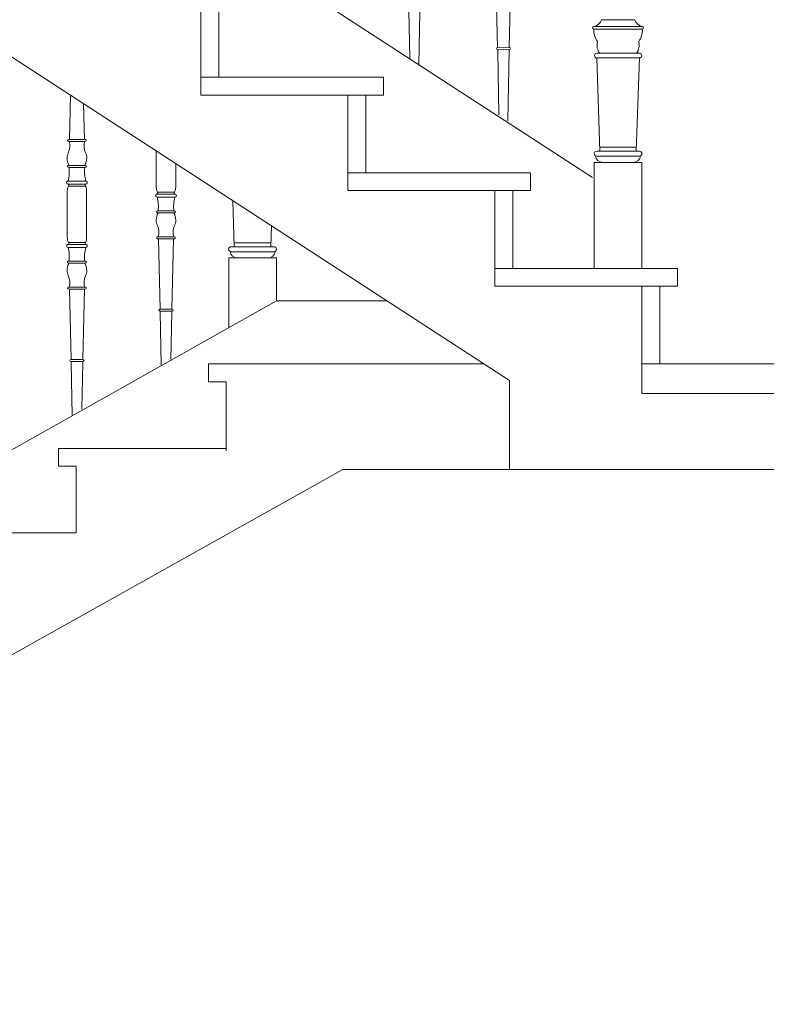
# Model space of a CAD drawing. Header units: millimetres. Extents: x -573548 to 674770, y -246895 to -89040.
# Tile 15 of 199: x 85058 to 86315, y -239222 to -237562. Entities that reach past the tile are written whole.
import ezdxf

# ---------------------------------------------------------------- set-up
doc = ezdxf.new("R2010")
doc.units = ezdxf.units.MM
for name, color, linetype, lineweight in [('balustrada drewniana_Nr_pióra__1', 8, 'Continuous', 9), ('balustrada_z tyłu_Nr_pióra__1', 8, 'Continuous', 9), ('SCHODY_Nr_pióra__1', 8, 'Continuous', 9), ('SCIANY_KONSTR_Nr_pióra__21', 8, 'Continuous', 9)]:
    doc.layers.add(name, color=color, linetype=linetype, lineweight=lineweight)

# ---------------------------------------------------------------- blocks, each defined once
blk = doc.blocks.new('A$C685D2BB2')
at = {"layer": 'balustrada drewniana_Nr_pióra__1'}
for p, q in [((7861.5, 9066.4), (5987, 10286.3)), ((7876.7, 9332.5), (7904.9, 9332.5)), ((7933, 9332.5), (7904.9, 9332.5)), ((7864.1, 9321.3), (7904.9, 9321.3)), ((7945.6, 9316.8), (7864.2, 9316.8)), ((7945.6, 9321.3), (7904.9, 9321.3)), ((7869, 9276), (7904.9, 9276)), ((7869, 9268.1), (7904.9, 9268.1)), ((7869, 9268.1), (7874.2, 9111)), ((7940.7, 9276), (7904.9, 9276)), ((7940.7, 9268.1), (7904.9, 9268.1)), ((7940.7, 9268.1), (7935.5, 9111)), ((7874, 9117.5), (7904.9, 9117.5)), ((7935.8, 9117.5), (7904.9, 9117.5)), ((7868.8, 9111), (7904.9, 9111)), ((7868.8, 9102.7), (7904.9, 9102.7)), ((7940.9, 9111), (7904.9, 9111)), ((7940.9, 9102.7), (7904.9, 9102.7)), ((7864.8, 9092.1), (7904.9, 9092.1)), ((7864.8, 9092.1), (7864.8, 8913.4)), ((7944.9, 9092.1), (7904.9, 9092.1)), ((7944.9, 9092.1), (7944.9, 8913.4))]:
    blk.add_line(p, q, dxfattribs=at)
for points in [[(7702, 9285.4), (7699.1, 9404.2)], [(7721.5, 9285.4), (7724.4, 9404.2)], [(7554, 9266.5), (7552.1, 9375.6), (7552.1, 9377)], [(7569.4, 9256.8), (7571.4, 9375.6), (7571.5, 9377)], [(7704, 9171.6), (7702.1, 9280.7), (7702.1, 9282.1)], [(7711.8, 9285.3), (7702.4, 9285.5)], [(7702.5, 9282.1), (7711.8, 9282)], [(7711.8, 9285.3), (7721.1, 9285.5)], [(7721.1, 9282.1), (7711.8, 9282)], [(7719.4, 9161.9), (7721.4, 9280.7), (7721.5, 9282.1)]]:
    blk.add_lwpolyline(points, dxfattribs=at)
for centre, radius, start, end in [((7860.8, 9337.4), 16.7, 285.1908, 343.0421), ((7948.9, 9337.4), 16.7, 196.9579, 254.8092), ((7864.1, 9319.1), 2.26, 90, 270), ((7896.4, 9314.7), 32.4, 176.3292, 216.081), ((7913.3, 9314.7), 32.4, 323.919, 3.6708), ((7945.6, 9319.1), 2.26, 270, 90), ((7890.4, 9289.3), 21, 162.493, 219.4714), ((7919.4, 9289.3), 21, 320.5286, 17.507), ((7869, 9272), 3.94, 90, 270), ((7940.7, 9272), 3.94, 270, 90), ((7868.8, 9106.8), 4.17, 90, 270), ((7878.7, 9103.9), 11.8, 183.6526, 273.6234), ((7931, 9103.9), 11.8, 266.3766, 356.3474), ((7940.9, 9106.8), 4.17, 270, 90)]:
    blk.add_arc(centre, radius, start, end, dxfattribs=at)
for centre, major_axis, ratio, start_param, end_param in [((7702.5, 9283.8), (2.73, -0.01), 0.610734, 1.611157, 4.683628), ((7703.7, 9283.9), (2.73, -0.04), 0.610071, 1.540542, 1.570796), ((7719.8, 9283.9), (-2.73, -0.04), 0.610071, 4.712389, 4.742644), ((7721, 9283.8), (-2.73, -0.01), 0.610734, 1.599557, 4.672028)]:
    blk.add_ellipse(centre, major_axis=major_axis, ratio=ratio, start_param=start_param, end_param=end_param, dxfattribs=at)
at = {"layer": 'balustrada_z tyłu_Nr_pióra__1'}
for p, q in [((7127.1, 9111.3), (7127.1, 9050.9)), ((7159.8, 9089.4), (7159.8, 9090.1)), ((7159.8, 9089.4), (7159.8, 9050.9)), ((6979.3, 9052), (6993.4, 9052)), ((7007.6, 9052), (6993.4, 9052)), ((6977.1, 9004.6), (6977.1, 9043)), ((7009.8, 9004.6), (7009.8, 9043)), ((7129.3, 9042), (7143.4, 9042)), ((7157.6, 9042), (7143.4, 9042)), ((7255.9, 9027.5), (7258.5, 8949.9)), ((6977.1, 9004.6), (6977.1, 8966.1)), ((7009.8, 9004.6), (7009.8, 8966.1)), ((7321, 8985.2), (7319.9, 8949.9)), ((6979.3, 8957.2), (6993.4, 8957.2)), ((7007.6, 8957.2), (6993.4, 8957.2)), ((7253.1, 8949.9), (7289.2, 8949.9)), ((7258.3, 8956.4), (7289.2, 8956.4)), ((7320.1, 8956.4), (7289.2, 8956.4)), ((7325.2, 8949.9), (7289.2, 8949.9)), ((7249.1, 8931), (7289.2, 8931)), ((7249.1, 8931), (7249.1, 8813.4)), ((7253.1, 8941.5), (7289.2, 8941.5)), ((7325.2, 8941.5), (7289.2, 8941.5)), ((7329.3, 8931), (7289.2, 8931)), ((7329.3, 8931), (7329.3, 8858.6))]:
    blk.add_line(p, q, dxfattribs=at)
for points in [[(6982.6, 9205.4), (6980.8, 9130.7)], [(7004.6, 9191), (7006.1, 9130.7)], [(6980.6, 9130.7), (6993.4, 9130.7)], [(7006.3, 9130.7), (6993.4, 9130.7)], [(6993.4, 9127.4), (6980.6, 9127.4)], [(6993.4, 9127.4), (7006.3, 9127.4)], [(6980.2, 9087), (6993.4, 9087)], [(6993.4, 9083.7), (6980.2, 9083.7)], [(7006.7, 9087), (6993.4, 9087)], [(6993.4, 9083.7), (7006.7, 9083.7)], [(6979.5, 9060.5), (6993.4, 9060.5)], [(6993.4, 9055.4), (6979.5, 9055.4)], [(7007.4, 9060.5), (6993.4, 9060.5)], [(6993.4, 9055.4), (7007.3, 9055.4)], [(7143.4, 9038.5), (7129.5, 9038.5)], [(7129.5, 9033.4), (7143.4, 9033.4)], [(7143.4, 9038.5), (7157.3, 9038.5)], [(7157.4, 9033.4), (7143.4, 9033.4)], [(7143.4, 9010.2), (7130.2, 9010.2)], [(7130.2, 9006.9), (7143.4, 9006.9)], [(7143.4, 9010.2), (7156.7, 9010.2)], [(7156.7, 9006.9), (7143.4, 9006.9)], [(7143.4, 8966.6), (7130.6, 8966.6)], [(7130.6, 8963.2), (7143.4, 8963.2)], [(7133.7, 8844.5), (7130.8, 8963.2)], [(7143.4, 8966.6), (7156.3, 8966.6)], [(7156.3, 8963.2), (7143.4, 8963.2)], [(7153.2, 8844.5), (7156.1, 8963.2)], [(6993.4, 8953.7), (6979.5, 8953.7)], [(6979.5, 8948.6), (6993.4, 8948.6)], [(6993.4, 8953.7), (7007.3, 8953.7)], [(7007.4, 8948.6), (6993.4, 8948.6)], [(6993.4, 8925.4), (6980.2, 8925.4)], [(6980.2, 8922.1), (6993.4, 8922.1)], [(6993.4, 8925.4), (7006.7, 8925.4)], [(7006.7, 8922.1), (6993.4, 8922.1)], [(6993.4, 8881.8), (6980.6, 8881.8)], [(6993.4, 8881.8), (7006.3, 8881.8)], [(6980.6, 8878.4), (6993.4, 8878.4)], [(6983.7, 8759.7), (6980.8, 8878.4)], [(7006.3, 8878.4), (6993.4, 8878.4)], [(7003.2, 8759.7), (7006.1, 8878.4)], [(7135.3, 8750.2), (7133.8, 8839.8), (7133.8, 8841.2)], [(7143.4, 8844.4), (7134.1, 8844.5)], [(7134.1, 8841.2), (7143.4, 8841)], [(7143.4, 8844.4), (7152.8, 8844.5)], [(7152.8, 8841.2), (7143.4, 8841)], [(7151.7, 8760.6), (7153.1, 8839.8), (7153.1, 8841.2)], [(6985.3, 8665.4), (6983.8, 8755), (6983.8, 8756.4)], [(6993.4, 8759.6), (6984.1, 8759.7)], [(6984.1, 8756.3), (6993.4, 8756.2)], [(6993.4, 8759.6), (7002.8, 8759.7)], [(7002.8, 8756.3), (6993.4, 8756.2)], [(7001.7, 8675.8), (7003.1, 8755), (7003.1, 8756.4)]]:
    blk.add_lwpolyline(points, dxfattribs=at)
for centre, radius, start, end in [((6953.6, 9119.9), 27.9, 335.2899, 15.4845), ((7033.3, 9119.9), 27.9, 164.5155, 204.7101), ((6993.3, 9100.4), 16.3, 151.329, 184.6255), ((7002.7, 9099.4), 25.7, 180.5357, 208.6884), ((6984.2, 9099.4), 25.7, 331.3116, 359.4643), ((6993.6, 9100.4), 16.3, 355.3745, 28.671), ((6917.4, 9076.5), 63.2, 345.3582, 6.5823), ((7069.5, 9076.5), 63.2, 173.4177, 194.6418), ((7011, 9042.2), 33.9, 166.8073, 181.4489), ((6981.6, 9049), 3.77, 127.9411, 165.9891), ((6977.5, 9053.3), 2.29, 322.9251, 69.0836), ((7009.4, 9053.3), 2.29, 110.9164, 217.0749), ((7005.2, 9049), 3.77, 14.0109, 52.0589), ((6975.9, 9042.2), 33.9, 358.5511, 13.1927), ((7161, 9051.8), 33.9, 178.5511, 193.1927), ((7125.9, 9051.8), 33.9, 346.8073, 1.4489), ((7131.6, 9045), 3.77, 194.0109, 232.0589), ((7127.5, 9040.6), 2.29, 290.9164, 37.0749), ((7067.4, 9017.5), 63.2, 353.4177, 14.6418), ((7219.5, 9017.5), 63.2, 165.3582, 186.5823), ((7159.4, 9040.6), 2.29, 142.9251, 249.0836), ((7155.2, 9045), 3.77, 307.9411, 345.9891), ((7152.7, 8994.6), 25.7, 151.3116, 179.4643), ((7134.2, 8994.6), 25.7, 0.5357, 28.6884), ((7143.3, 8993.5), 16.3, 175.3745, 208.671), ((7103.6, 8974), 27.9, 344.5155, 24.7101), ((7183.3, 8974), 27.9, 155.2899, 195.4845), ((7143.6, 8993.5), 16.3, 331.329, 4.6255), ((7011, 8967), 33.9, 178.5511, 193.1927), ((6975.9, 8967), 33.9, 346.8073, 1.4489), ((6981.6, 8960.1), 3.77, 194.0109, 232.0589), ((6977.5, 8955.8), 2.29, 290.9164, 37.0749), ((6917.4, 8932.7), 63.2, 353.4177, 14.6418), ((7069.5, 8932.7), 63.2, 165.3582, 186.5823), ((7009.4, 8955.8), 2.29, 142.9251, 249.0836), ((7005.2, 8960.1), 3.77, 307.9411, 345.9891), ((7253.1, 8945.7), 4.17, 90, 270), ((7325.2, 8945.7), 4.17, 270, 90), ((7263, 8942.8), 11.8, 183.6526, 273.6234), ((7315.4, 8942.8), 11.8, 266.3766, 356.3474), ((7002.7, 8909.8), 25.7, 151.3116, 179.4643), ((6984.2, 8909.8), 25.7, 0.5357, 28.6884), ((6993.3, 8908.7), 16.3, 175.3745, 208.671), ((6953.6, 8889.2), 27.9, 344.5155, 24.7101), ((7033.3, 8889.2), 27.9, 155.2899, 195.4845), ((6993.6, 8908.7), 16.3, 331.329, 4.6255)]:
    blk.add_arc(centre, radius, start, end, dxfattribs=at)
for centre, major_axis, ratio, start_param, end_param in [((6980.5, 9129), (2.73, 0.04), 0.610071, 1.522601, 4.742644), ((7006.4, 9129), (-2.73, 0.05), 0.609492, 1.582385, 4.763176), ((6980.1, 9085.4), (2.73, 0.04), 0.610071, 1.522601, 4.742644), ((7006.8, 9085.4), (-2.73, 0.04), 0.610071, 1.540542, 4.760584), ((6979.5, 9058), (-3.53, 0.02), 0.726701, 4.717038, 7.875756), ((7007.4, 9058), (3.53, 0.02), 0.726701, 4.690614, 7.849333), ((7129.5, 9036), (3.53, 0.02), 0.726701, 1.549022, 4.70774), ((7157.4, 9036), (-3.53, 0.02), 0.726701, 1.575445, 4.734164), ((7130.1, 9008.6), (-2.73, 0.04), 0.610071, 4.682134, 7.902177), ((7156.8, 9008.6), (2.73, 0.04), 0.610071, 4.664194, 7.884236), ((7130.5, 8964.9), (-2.73, 0.04), 0.610071, 4.682134, 7.902177), ((7156.4, 8964.9), (2.73, 0.05), 0.609492, 4.661602, 7.842393), ((6979.5, 8951.2), (3.53, 0.02), 0.726701, 1.549022, 4.70774), ((7007.4, 8951.2), (-3.53, 0.02), 0.726701, 1.575445, 4.734164), ((6980.1, 8923.8), (-2.73, 0.04), 0.610071, 4.682134, 7.902177), ((7006.8, 8923.8), (2.73, 0.04), 0.610071, 4.664194, 7.884236), ((6980.5, 8880.1), (-2.73, 0.04), 0.610071, 4.682134, 7.902177), ((7006.4, 8880.1), (2.73, 0.05), 0.609492, 4.661602, 7.842393), ((7134.2, 8842.8), (-2.73, 0.01), 0.610734, 4.75275, 7.825221), ((7135.4, 8843), (-2.73, 0.04), 0.610071, 4.682134, 4.712389), ((7151.5, 8843), (2.73, 0.04), 0.610071, 1.570796, 1.601051), ((7152.7, 8842.8), (2.73, 0.01), 0.610734, 4.74115, 7.813621), ((6984.2, 8758), (-2.73, 0.01), 0.610734, 4.75275, 7.825221), ((6985.4, 8758.1), (-2.73, 0.04), 0.610071, 4.682134, 4.712389), ((7001.5, 8758.1), (2.73, 0.04), 0.610071, 1.570796, 1.601051), ((7002.7, 8758), (2.73, 0.01), 0.610734, 4.74115, 7.813621)]:
    blk.add_ellipse(centre, major_axis=major_axis, ratio=ratio, start_param=start_param, end_param=end_param, dxfattribs=at)
at = {"layer": 'SCHODY_Nr_pióra__1'}
for p, q in [((7232.2, 9235.6), (7232.2, 9368.7)), ((7509.8, 9235.6), (7202.2, 9235.6)), ((7509.8, 9205.6), (7509.8, 9235.6)), ((7509.8, 9205.6), (7509.8, 9235.6)), ((7449.8, 9205.6), (7509.8, 9205.6)), ((7449.8, 9205.6), (7509.8, 9205.6)), ((7479.8, 9074.5), (7479.8, 9205.6)), ((7479.8, 9074.5), (7479.8, 9205.6)), ((7757.4, 9074.5), (7449.8, 9074.5)), ((7757.4, 9044.5), (7757.4, 9074.5)), ((7697.4, 9044.5), (7757.4, 9044.5)), ((7727.4, 8913.4), (7727.4, 9044.5)), ((8004.9, 8913.4), (7697.4, 8913.4)), ((8004.9, 8883.4), (8004.9, 8913.4)), ((7944.9, 8883.4), (8004.9, 8883.4)), ((7974.9, 8752.3), (7974.9, 8883.4)), ((5044.8, 7571.3), (7329.3, 8858.6)), ((7329.3, 8858.6), (7515.6, 8858.6)), ((7214.9, 8722.3), (7214.9, 8752.3)), ((7214.9, 8752.3), (7678.8, 8752.3)), ((7214.9, 8722.3), (7244.9, 8722.3)), ((7244.9, 8605.7), (7244.9, 8722.3)), ((6962.4, 8580), (6962.4, 8610)), ((6962.4, 8610), (7244, 8610)), ((5327.8, 7392.3), (7441.4, 8574.1)), ((6962.4, 8580), (6992.4, 8580)), ((6992.4, 8468.4), (6992.4, 8580)), ((7721.8, 8574.1), (7441.4, 8574.1)), ((6709.8, 8467.7), (6991.5, 8467.7))]:
    blk.add_line(p, q, dxfattribs=at)
at = {"layer": 'SCIANY_KONSTR_Nr_pióra__21'}
for p, q in [((7721.8, 8724.3), (5865.6, 9932.3)), ((7202.2, 9205.6), (7202.2, 9368.7)), ((7449.8, 9205.6), (7202.2, 9205.6)), ((7449.8, 9044.5), (7449.8, 9205.6)), ((7697.4, 9044.5), (7449.8, 9044.5)), ((7697.4, 8883.4), (7697.4, 9044.5)), ((7944.9, 8883.4), (7697.4, 8883.4)), ((7944.9, 8752.3), (7944.9, 8883.4)), ((7944.9, 8752.3), (17075.5, 8752.3)), ((7944.9, 8752.3), (7944.9, 8702.3)), ((7721.8, 8724.3), (7721.8, 8574.1)), ((7944.9, 8702.3), (17075.5, 8702.3)), ((9714.9, 8574.1), (7721.8, 8574.1)), ((9714.9, 8574.1), (7784.4, 8574.1))]:
    blk.add_line(p, q, dxfattribs=at)

msp = doc.modelspace()

# ---------------------------------------------------------------- block references
at = {"color": 150}
msp.add_blockref('A$C685D2BB2', (78160.5, -246894.6), dxfattribs=at)

doc.saveas('drawing.dxf')
